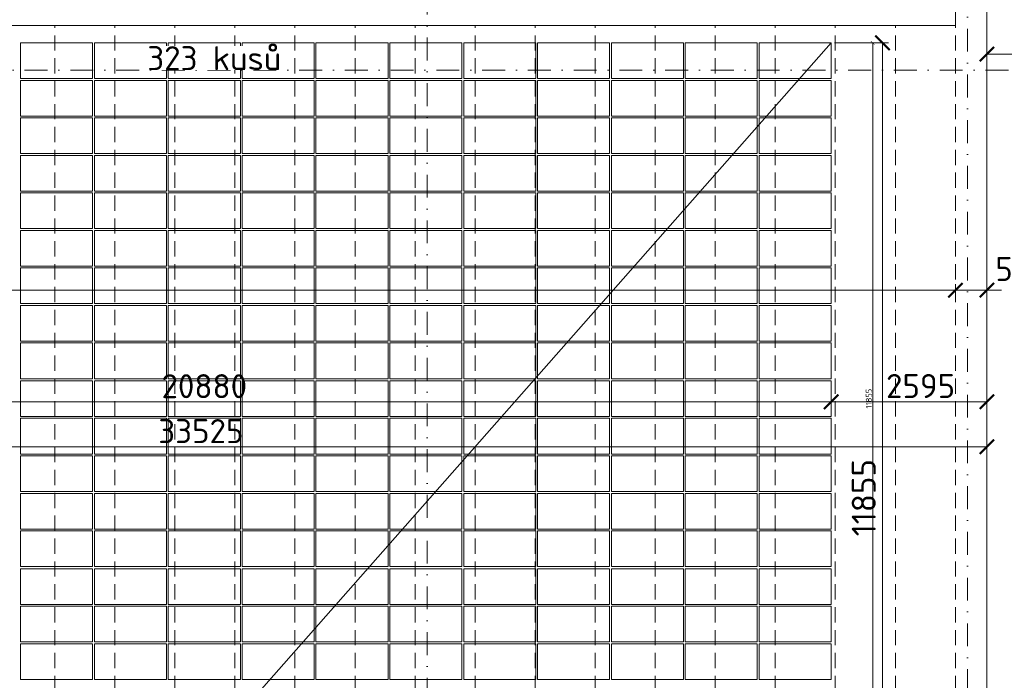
# Model space of a CAD drawing. Header units: millimetres. Extents: x -725694 to 5289369, y -1488057 to 2187451.
# Tile 209 of 256: x 122765 to 139164, y 163235 to 174241. Entities that reach past the tile are written whole.
import ezdxf
from ezdxf import colors
from ezdxf.entities.mleader import LeaderData, LeaderLine
from ezdxf.math import Vec2, Vec3

# ---------------------------------------------------------------- set-up
doc = ezdxf.new("R2010")
doc.units = ezdxf.units.MM
for name, pattern in [('CENTERX2', [101.6, 63.5, -12.7, 12.7, -12.7]), ('DASHDOT', [25.4, 12.7, -6.35, 0, -6.35]), ('ČÁRKOVANÁ', [19.05, 12.7, -6.35])]:
    doc.linetypes.add(name, pattern=pattern)
doc.layers.get('Defpoints').update_dxf_attribs({"color": 8})
for name, color, linetype, lineweight in [('___FVE_návrh var.2', 6, 'Continuous', 5), ('A99_N_kce-pohl', 1, 'Continuous', 9), ('A99_N_koty-200', 5, 'Continuous', 5), ('A99_N_koty-200 @ 200', 5, 'Continuous', 5), ('A99_N_koty-200 @ 50 (2)', 5, 'Continuous', 5), ('A99_N_txt-popis-50 @ 200', 240, 'Continuous', 9), ('A99_S_osy', 1, 'CENTERX2', 5)]:
    doc.layers.add(name, color=color, linetype=linetype, lineweight=lineweight)
doc.styles.add('A99_kota', font='isocpeur.ttf', dxfattribs={"height": 2})
doc.styles.add('A99_popis', font='isocpeur.ttf')
doc.dimstyles.new('A99_kota_200 new', dxfattribs={"dimscale": 200, "dimtxt": 2, "dimasz": 1.2, "dimexe": 0.5, "dimexo": 1.5, "dimgap": 0.3, "dimtad": 1, "dimdec": 0, "dimzin": 3, "dimdsep": 46, "dimtxsty": 'A99_kota', "dimblk": 'ARCHTICK', "dimcen": 2.5, "dimazin": 2, "dimtfac": 0.75, "dimtdec": 0, "dimtmove": 2, "dimatfit": 0, "dimfxl": 0, "dimtolj": 1, "dimtzin": 0, "dimlwd": 5, "dimlwe": 5, "dimarcsym": 0})

# ---------------------------------------------------------------- blocks, each defined once
blk = doc.blocks.new('_ArchTick')
at = {"color": 0, "linetype": 'ByBlock', "const_width": 0.15}
blk.add_lwpolyline([(-0.5, -0.5), (0.5, 0.5)], dxfattribs=at)
blk = doc.blocks.new('*D5779')
at = {"layer": 'A99_N_koty-200', "color": 0, "linetype": 'Continuous', "lineweight": 5, "transparency": 16777216}
for p, q in [((136335, 173855), (137235, 173855)), ((137135, 162000), (137135, 173855)), ((136580, 162000), (137235, 162000))]:
    blk.add_line(p, q, dxfattribs=at)
at = {"layer": 'Defpoints', "color": 0, "linetype": 'Continuous', "lineweight": 0, "transparency": 16777216}
for p in [(135835, 173855), (137135, 173855), (136280, 162000)]:
    blk.add_point(p, dxfattribs=at)
at = {"layer": 'A99_N_koty-200', "color": 0, "linetype": 'Continuous', "lineweight": 5, "transparency": 16777216, "xscale": 240, "yscale": 240, "zscale": 240}
for p, rotation in [((137135, 173855), 90), ((137135, 162000), 270)]:
    blk.add_blockref('_ArchTick', p, dxfattribs=dict(at, rotation=rotation))
at = {"layer": 'A99_N_koty-200', "color": 0, "linetype": 'Continuous', "transparency": 16777216, "insert": (136824, 166278), "char_height": 400, "attachment_point": 5, "rotation": 90, "style": 'A99_kota'}
blk.add_mtext('\\A1;11855', dxfattribs=at)
blk = doc.blocks.new('*D5780')
at = {"layer": 'A99_N_koty-200', "color": 0, "linetype": 'Continuous', "lineweight": 5, "transparency": 16777216}
for p, q in [((136773, 173855), (136998, 173855)), ((136973, 162000), (136973, 173855)), ((136773, 162000), (136998, 162000))]:
    blk.add_line(p, q, dxfattribs=at)
at = {"layer": 'Defpoints', "color": 0, "linetype": 'Continuous', "lineweight": 0, "transparency": 16777216}
for p in [(135835, 173855), (136973, 173855), (136280, 162000)]:
    blk.add_point(p, dxfattribs=at)
at = {"layer": 'A99_N_koty-200', "color": 0, "linetype": 'Continuous', "lineweight": 5, "transparency": 16777216, "xscale": 60, "yscale": 60, "zscale": 60}
for p, rotation in [((136973, 173855), 90), ((136973, 162000), 270)]:
    blk.add_blockref('_ArchTick', p, dxfattribs=dict(at, rotation=rotation))
at = {"layer": 'A99_N_koty-200', "color": 0, "linetype": 'Continuous', "transparency": 16777216, "insert": (136908, 167928), "char_height": 100, "attachment_point": 5, "rotation": 90, "style": 'A99_kota'}
blk.add_mtext('\\A1;11855', dxfattribs=at)
blk = doc.blocks.new('*D368')
at = {"layer": 'A99_N_koty-200', "color": 0, "linetype": 'Continuous', "lineweight": 5, "ltscale": 0.5, "transparency": 16777216}
for p, q in [((115400, 167875), (115400, 167975)), ((136280, 167875), (136280, 167975)), ((115400, 167875), (136280, 167875))]:
    blk.add_line(p, q, dxfattribs=at)
at = {"layer": 'Defpoints', "color": 0, "linetype": 'Continuous', "lineweight": 0, "ltscale": 0.5, "transparency": 16777216}
for p in [(115400, 167875), (136280, 167875), (136280, 167875)]:
    blk.add_point(p, dxfattribs=at)
at = {"layer": 'A99_N_koty-200', "color": 0, "linetype": 'Continuous', "lineweight": 5, "ltscale": 0.5, "transparency": 16777216, "xscale": 240, "yscale": 240, "zscale": 240, "rotation": 180}
blk.add_blockref('_ArchTick', (115400, 167875), dxfattribs=at)
at = {"layer": 'A99_N_koty-200', "color": 0, "linetype": 'Continuous', "lineweight": 5, "ltscale": 0.5, "transparency": 16777216, "xscale": 240, "yscale": 240, "zscale": 240}
blk.add_blockref('_ArchTick', (136280, 167875), dxfattribs=at)
at = {"layer": 'A99_N_koty-200', "color": 0, "linetype": 'Continuous', "lineweight": 5, "ltscale": 0.5, "transparency": 16777216, "insert": (125840, 168135), "char_height": 400, "attachment_point": 5, "style": 'A99_kota'}
blk.add_mtext('\\A1;20880', dxfattribs=at)
blk = doc.blocks.new('*D369')
at = {"layer": 'A99_N_koty-200', "color": 0, "linetype": 'Continuous', "lineweight": 5, "ltscale": 0.5, "transparency": 16777216}
for p, q in [((138875, 167875), (138875, 167975)), ((136280, 167875), (136280, 167775)), ((136280, 167875), (138875, 167875))]:
    blk.add_line(p, q, dxfattribs=at)
at = {"layer": 'Defpoints', "color": 0, "linetype": 'Continuous', "lineweight": 0, "ltscale": 0.5, "transparency": 16777216}
for p in [(136280, 167875), (138875, 167875), (138875, 167875)]:
    blk.add_point(p, dxfattribs=at)
at = {"layer": 'A99_N_koty-200', "color": 0, "linetype": 'Continuous', "lineweight": 5, "ltscale": 0.5, "transparency": 16777216, "xscale": 240, "yscale": 240, "zscale": 240, "rotation": 180}
blk.add_blockref('_ArchTick', (136280, 167875), dxfattribs=at)
at = {"layer": 'A99_N_koty-200', "color": 0, "linetype": 'Continuous', "lineweight": 5, "ltscale": 0.5, "transparency": 16777216, "xscale": 240, "yscale": 240, "zscale": 240}
blk.add_blockref('_ArchTick', (138875, 167875), dxfattribs=at)
at = {"layer": 'A99_N_koty-200', "color": 0, "linetype": 'Continuous', "lineweight": 5, "ltscale": 0.5, "transparency": 16777216, "insert": (137770, 168138), "char_height": 400, "attachment_point": 5, "style": 'A99_kota'}
blk.add_mtext('\\A1;2595', dxfattribs=at)
blk = doc.blocks.new('*D370')
at = {"layer": 'A99_N_koty-200', "color": 0, "linetype": 'Continuous', "lineweight": 5, "ltscale": 0.5, "transparency": 16777216}
for p, q in [((-650, 169735), (-650, 169835)), ((-650, 169735), (138350, 169735)), ((138350, 169735), (138350, 169635))]:
    blk.add_line(p, q, dxfattribs=at)
at = {"layer": 'Defpoints', "color": 0, "linetype": 'Continuous', "lineweight": 0, "ltscale": 0.5, "transparency": 16777216}
for p in [(138350, 169745), (138350, 169735), (-650, 169620)]:
    blk.add_point(p, dxfattribs=at)
at = {"layer": 'A99_N_koty-200', "color": 0, "linetype": 'Continuous', "lineweight": 5, "ltscale": 0.5, "transparency": 16777216, "xscale": 240, "yscale": 240, "zscale": 240, "rotation": 180}
blk.add_blockref('_ArchTick', (-650, 169735), dxfattribs=at)
at = {"layer": 'A99_N_koty-200', "color": 0, "linetype": 'Continuous', "lineweight": 5, "ltscale": 0.5, "transparency": 16777216, "xscale": 240, "yscale": 240, "zscale": 240}
blk.add_blockref('_ArchTick', (138350, 169735), dxfattribs=at)
at = {"layer": 'A99_N_koty-200', "color": 0, "linetype": 'Continuous', "lineweight": 5, "ltscale": 0.5, "transparency": 16777216, "insert": (60350, 170095), "char_height": 400, "attachment_point": 5, "style": 'A99_kota'}
blk.add_mtext('\\A1;139 panelů po 1000mm', dxfattribs=at)
blk = doc.blocks.new('*D373')
at = {"layer": 'A99_N_koty-200', "color": 0, "linetype": 'Continuous', "lineweight": 5, "ltscale": 0.5, "transparency": 16777216}
for p, q in [((138350, 169735), (138110, 169735)), ((138350, 169735), (138350, 169835)), ((138350, 169735), (138875, 169735)), ((138875, 169735), (138875, 169835)), ((138875, 169735), (139115, 169735))]:
    blk.add_line(p, q, dxfattribs=at)
at = {"layer": 'Defpoints', "color": 0, "linetype": 'Continuous', "lineweight": 0, "ltscale": 0.5, "transparency": 16777216}
for p in [(138350, 169735), (138875, 169735), (138875, 169735)]:
    blk.add_point(p, dxfattribs=at)
at = {"layer": 'A99_N_koty-200', "color": 0, "linetype": 'Continuous', "lineweight": 5, "ltscale": 0.5, "transparency": 16777216, "xscale": 240, "yscale": 240, "zscale": 240}
blk.add_blockref('_ArchTick', (138350, 169735), dxfattribs=at)
at = {"layer": 'A99_N_koty-200', "color": 0, "linetype": 'Continuous', "lineweight": 5, "ltscale": 0.5, "transparency": 16777216, "xscale": 240, "yscale": 240, "zscale": 240, "rotation": 180}
blk.add_blockref('_ArchTick', (138875, 169735), dxfattribs=at)
at = {"layer": 'A99_N_koty-200', "color": 0, "linetype": 'Continuous', "lineweight": 5, "ltscale": 0.5, "transparency": 16777216, "insert": (139442, 170088), "char_height": 400, "attachment_point": 5, "style": 'A99_kota'}
blk.add_mtext('\\A1;525', dxfattribs=at)
blk = doc.blocks.new('*D383')
at = {"layer": 'A99_N_koty-200', "color": 0, "linetype": 'Continuous', "lineweight": 5, "ltscale": 0.5, "transparency": 16777216}
for p, q in [((105350, 167127), (105350, 167027)), ((105350, 167127), (138875, 167127)), ((138875, 167127), (138875, 167227))]:
    blk.add_line(p, q, dxfattribs=at)
at = {"layer": 'Defpoints', "color": 0, "linetype": 'Continuous', "lineweight": 0, "ltscale": 0.5, "transparency": 16777216}
for p in [(105350, 167127), (138875, 167127), (138875, 167127)]:
    blk.add_point(p, dxfattribs=at)
at = {"layer": 'A99_N_koty-200', "color": 0, "linetype": 'Continuous', "lineweight": 5, "ltscale": 0.5, "transparency": 16777216, "xscale": 240, "yscale": 240, "zscale": 240, "rotation": 180}
blk.add_blockref('_ArchTick', (105350, 167127), dxfattribs=at)
at = {"layer": 'A99_N_koty-200', "color": 0, "linetype": 'Continuous', "lineweight": 5, "ltscale": 0.5, "transparency": 16777216, "xscale": 240, "yscale": 240, "zscale": 240}
blk.add_blockref('_ArchTick', (138875, 167127), dxfattribs=at)
at = {"layer": 'A99_N_koty-200', "color": 0, "linetype": 'Continuous', "lineweight": 5, "ltscale": 0.5, "transparency": 16777216, "insert": (125782, 167387), "char_height": 400, "attachment_point": 5, "style": 'A99_kota'}
blk.add_mtext('\\A1;33525', dxfattribs=at)
blk = doc.blocks.new('*D5824')
at = {"layer": 'A99_N_koty-200', "color": 0, "linetype": 'Continuous', "lineweight": 5, "transparency": 16777216}
for p, q in [((151100, 174467.5), (151100, 173567.5)), ((138875, 173667.5), (138875, 173567.5)), ((138875, 173667.5), (151100, 173667.5))]:
    blk.add_line(p, q, dxfattribs=at)
at = {"layer": 'Defpoints', "color": 0, "linetype": 'Continuous', "lineweight": 0, "transparency": 16777216}
for p in [(151100, 176350), (138875, 173747.5), (151100, 173667.5)]:
    blk.add_point(p, dxfattribs=at)
at = {"layer": 'A99_N_koty-200', "color": 0, "linetype": 'Continuous', "lineweight": 5, "transparency": 16777216, "xscale": 240, "yscale": 240, "zscale": 240, "rotation": 180}
blk.add_blockref('_ArchTick', (138875, 173667.5), dxfattribs=at)
at = {"layer": 'A99_N_koty-200', "color": 0, "linetype": 'Continuous', "lineweight": 5, "transparency": 16777216, "xscale": 240, "yscale": 240, "zscale": 240}
blk.add_blockref('_ArchTick', (151100, 173667.5), dxfattribs=at)
at = {"layer": 'A99_N_koty-200', "color": 0, "linetype": 'Continuous', "transparency": 16777216, "insert": (143910, 173927.5), "char_height": 400, "attachment_point": 5, "style": 'A99_kota'}
blk.add_mtext('\\A1;12225', dxfattribs=at)
blk = doc.blocks.new('*D5825')
at = {"layer": 'A99_N_koty-200', "color": 0, "linetype": 'Continuous', "lineweight": 5, "transparency": 16777216}
for p, q in [((151100, 173867.5), (151100, 173642.5)), ((138875, 173672.5), (138875, 173642.5)), ((138875, 173667.5), (151100, 173667.5))]:
    blk.add_line(p, q, dxfattribs=at)
at = {"layer": 'Defpoints', "color": 0, "linetype": 'Continuous', "lineweight": 0, "transparency": 16777216}
for p in [(151100, 176350), (138875, 173747.5), (151100, 173667.5)]:
    blk.add_point(p, dxfattribs=at)
at = {"layer": 'A99_N_koty-200', "color": 0, "linetype": 'Continuous', "lineweight": 5, "transparency": 16777216, "xscale": 60, "yscale": 60, "zscale": 60, "rotation": 180}
blk.add_blockref('_ArchTick', (138875, 173667.5), dxfattribs=at)
at = {"layer": 'A99_N_koty-200', "color": 0, "linetype": 'Continuous', "lineweight": 5, "transparency": 16777216, "xscale": 60, "yscale": 60, "zscale": 60}
blk.add_blockref('_ArchTick', (151100, 173667.5), dxfattribs=at)
at = {"layer": 'A99_N_koty-200', "color": 0, "linetype": 'Continuous', "transparency": 16777216, "insert": (144987.5, 173732.5), "char_height": 100, "attachment_point": 5, "style": 'A99_kota'}
blk.add_mtext('\\A1;12225', dxfattribs=at)
blk = doc.blocks.new('*U6434')
at = {"layer": 'A99_N_koty-200 @ 200', "linetype": 'Continuous'}
dim = blk.add_linear_dim(base=(137135, 173855), p1=(136280, 162000), p2=(135835, 173855), angle=90, dimstyle='A99_kota_200 new', override={"dimscale": 200, "dimtix": 1, "dimtofl": 1, "dimtmove": 2, "dimatfit": 0}, dxfattribs=at)
dim.commit()
dim.dimension.update_dxf_attribs({"geometry": '*D5779', "text_midpoint": (136824.2, 166277.5), "dimtype": 128})
at = {"layer": 'A99_N_koty-200 @ 50 (2)', "linetype": 'Continuous'}
dim = blk.add_linear_dim(base=(136972.5, 173855), p1=(136280, 162000), p2=(135835, 173855), angle=90, dimstyle='A99_kota_200 new', override={"dimscale": 50, "dimtix": 1, "dimtofl": 1, "dimtmove": 2, "dimatfit": 0}, dxfattribs=at)
dim.commit()
dim.dimension.update_dxf_attribs({"geometry": '*D5780', "text_midpoint": (136907.5, 167927.5)})
blk = doc.blocks.new('*U6464')
at = {"layer": 'A99_N_koty-200 @ 200', "linetype": 'Continuous'}
dim = blk.add_linear_dim(base=(151100, 173667.5), p1=(138875, 173747.5), p2=(151100, 176350), dimstyle='A99_kota_200 new', override={"dimscale": 200, "dimtix": 1, "dimtofl": 1, "dimtmove": 2, "dimatfit": 0}, dxfattribs=at)
dim.commit()
dim.dimension.update_dxf_attribs({"geometry": '*D5824', "text_midpoint": (143910, 173927.5), "dimtype": 128})
at = {"layer": 'A99_N_koty-200 @ 50 (2)', "linetype": 'Continuous'}
dim = blk.add_linear_dim(base=(151100, 173667.5), p1=(138875, 173747.5), p2=(151100, 176350), dimstyle='A99_kota_200 new', override={"dimscale": 50, "dimtix": 1, "dimtofl": 1, "dimtmove": 2, "dimatfit": 0}, dxfattribs=at)
dim.commit()
dim.dimension.update_dxf_attribs({"geometry": '*D5825', "text_midpoint": (144987.5, 173732.5)})

msp = doc.modelspace()

# ---------------------------------------------------------------- linework, layer by layer
at = {"layer": '___FVE_návrh var.2', "lineweight": 5, "ltscale": 2}
for points in [[(122780, 173855), (122780, 173260), (123980, 173260), (123980, 173855)], [(124010, 173855), (124010, 173260), (125210, 173260), (125210, 173855)], [(125240, 173855), (125240, 173260), (126440, 173260), (126440, 173855)], [(126470, 173855), (126470, 173260), (127670, 173260), (127670, 173855)], [(128900, 173855), (128900, 173260), (127700, 173260), (127700, 173855)], [(130130, 173855), (130130, 173260), (128930, 173260), (128930, 173855)], [(131360, 173855), (131360, 173260), (130160, 173260), (130160, 173855)], [(132590, 173855), (132590, 173260), (131390, 173260), (131390, 173855)], [(133820, 173855), (133820, 173260), (132620, 173260), (132620, 173855)], [(133850, 173855), (133850, 173260), (135050, 173260), (135050, 173855)], [(135080, 173855), (135080, 173260), (136280, 173260), (136280, 173855)], [(122780, 173230), (122780, 172635), (123980, 172635), (123980, 173230)], [(124010, 173230), (124010, 172635), (125210, 172635), (125210, 173230)], [(125240, 173230), (125240, 172635), (126440, 172635), (126440, 173230)], [(126470, 173230), (126470, 172635), (127670, 172635), (127670, 173230)], [(128900, 173230), (128900, 172635), (127700, 172635), (127700, 173230)], [(130130, 173230), (130130, 172635), (128930, 172635), (128930, 173230)], [(131360, 173230), (131360, 172635), (130160, 172635), (130160, 173230)], [(132590, 173230), (132590, 172635), (131390, 172635), (131390, 173230)], [(133820, 173230), (133820, 172635), (132620, 172635), (132620, 173230)], [(133850, 173230), (133850, 172635), (135050, 172635), (135050, 173230)], [(135080, 173230), (135080, 172635), (136280, 172635), (136280, 173230)], [(122780, 172605), (122780, 172010), (123980, 172010), (123980, 172605)], [(124010, 172605), (124010, 172010), (125210, 172010), (125210, 172605)], [(125240, 172605), (125240, 172010), (126440, 172010), (126440, 172605)], [(126470, 172605), (126470, 172010), (127670, 172010), (127670, 172605)], [(128900, 172605), (128900, 172010), (127700, 172010), (127700, 172605)], [(130130, 172605), (130130, 172010), (128930, 172010), (128930, 172605)], [(131360, 172605), (131360, 172010), (130160, 172010), (130160, 172605)], [(132590, 172605), (132590, 172010), (131390, 172010), (131390, 172605)], [(133820, 172605), (133820, 172010), (132620, 172010), (132620, 172605)], [(133850, 172605), (133850, 172010), (135050, 172010), (135050, 172605)], [(135080, 172605), (135080, 172010), (136280, 172010), (136280, 172605)], [(122780, 171980), (122780, 171385), (123980, 171385), (123980, 171980)], [(124010, 171980), (124010, 171385), (125210, 171385), (125210, 171980)], [(125240, 171980), (125240, 171385), (126440, 171385), (126440, 171980)], [(126470, 171980), (126470, 171385), (127670, 171385), (127670, 171980)], [(128900, 171980), (128900, 171385), (127700, 171385), (127700, 171980)], [(130130, 171980), (130130, 171385), (128930, 171385), (128930, 171980)], [(131360, 171980), (131360, 171385), (130160, 171385), (130160, 171980)], [(132590, 171980), (132590, 171385), (131390, 171385), (131390, 171980)], [(133820, 171980), (133820, 171385), (132620, 171385), (132620, 171980)], [(133850, 171980), (133850, 171385), (135050, 171385), (135050, 171980)], [(135080, 171980), (135080, 171385), (136280, 171385), (136280, 171980)], [(122780, 171355), (122780, 170760), (123980, 170760), (123980, 171355)], [(124010, 171355), (124010, 170760), (125210, 170760), (125210, 171355)], [(125240, 171355), (125240, 170760), (126440, 170760), (126440, 171355)], [(126470, 171355), (126470, 170760), (127670, 170760), (127670, 171355)], [(128900, 171355), (128900, 170760), (127700, 170760), (127700, 171355)], [(130130, 171355), (130130, 170760), (128930, 170760), (128930, 171355)], [(131360, 171355), (131360, 170760), (130160, 170760), (130160, 171355)], [(132590, 171355), (132590, 170760), (131390, 170760), (131390, 171355)], [(133820, 171355), (133820, 170760), (132620, 170760), (132620, 171355)], [(133850, 171355), (133850, 170760), (135050, 170760), (135050, 171355)], [(135080, 171355), (135080, 170760), (136280, 170760), (136280, 171355)], [(122780, 170730), (122780, 170135), (123980, 170135), (123980, 170730)], [(124010, 170730), (124010, 170135), (125210, 170135), (125210, 170730)], [(125240, 170730), (125240, 170135), (126440, 170135), (126440, 170730)], [(126470, 170730), (126470, 170135), (127670, 170135), (127670, 170730)], [(128900, 170730), (128900, 170135), (127700, 170135), (127700, 170730)], [(130130, 170730), (130130, 170135), (128930, 170135), (128930, 170730)], [(131360, 170730), (131360, 170135), (130160, 170135), (130160, 170730)], [(132590, 170730), (132590, 170135), (131390, 170135), (131390, 170730)], [(133820, 170730), (133820, 170135), (132620, 170135), (132620, 170730)], [(133850, 170730), (133850, 170135), (135050, 170135), (135050, 170730)], [(135080, 170730), (135080, 170135), (136280, 170135), (136280, 170730)], [(122780, 170105), (122780, 169510), (123980, 169510), (123980, 170105)], [(124010, 170105), (124010, 169510), (125210, 169510), (125210, 170105)], [(125240, 170105), (125240, 169510), (126440, 169510), (126440, 170105)], [(126470, 170105), (126470, 169510), (127670, 169510), (127670, 170105)], [(128900, 170105), (128900, 169510), (127700, 169510), (127700, 170105)], [(130130, 170105), (130130, 169510), (128930, 169510), (128930, 170105)], [(131360, 170105), (131360, 169510), (130160, 169510), (130160, 170105)], [(132590, 170105), (132590, 169510), (131390, 169510), (131390, 170105)], [(133820, 170105), (133820, 169510), (132620, 169510), (132620, 170105)], [(133850, 170105), (133850, 169510), (135050, 169510), (135050, 170105)], [(135080, 170105), (135080, 169510), (136280, 169510), (136280, 170105)], [(122780, 169480), (122780, 168885), (123980, 168885), (123980, 169480)], [(124010, 169480), (124010, 168885), (125210, 168885), (125210, 169480)], [(125240, 169480), (125240, 168885), (126440, 168885), (126440, 169480)], [(126470, 169480), (126470, 168885), (127670, 168885), (127670, 169480)], [(128900, 169480), (128900, 168885), (127700, 168885), (127700, 169480)], [(130130, 169480), (130130, 168885), (128930, 168885), (128930, 169480)], [(131360, 169480), (131360, 168885), (130160, 168885), (130160, 169480)], [(132590, 169480), (132590, 168885), (131390, 168885), (131390, 169480)], [(133820, 169480), (133820, 168885), (132620, 168885), (132620, 169480)], [(133850, 169480), (133850, 168885), (135050, 168885), (135050, 169480)], [(135080, 169480), (135080, 168885), (136280, 168885), (136280, 169480)], [(122780, 168855), (122780, 168260), (123980, 168260), (123980, 168855)], [(124010, 168855), (124010, 168260), (125210, 168260), (125210, 168855)], [(125240, 168855), (125240, 168260), (126440, 168260), (126440, 168855)], [(126470, 168855), (126470, 168260), (127670, 168260), (127670, 168855)], [(128900, 168855), (128900, 168260), (127700, 168260), (127700, 168855)], [(130130, 168855), (130130, 168260), (128930, 168260), (128930, 168855)], [(131360, 168855), (131360, 168260), (130160, 168260), (130160, 168855)], [(132590, 168855), (132590, 168260), (131390, 168260), (131390, 168855)], [(133820, 168855), (133820, 168260), (132620, 168260), (132620, 168855)], [(133850, 168855), (133850, 168260), (135050, 168260), (135050, 168855)], [(135080, 168855), (135080, 168260), (136280, 168260), (136280, 168855)], [(122780, 168225), (122780, 167630), (123980, 167630), (123980, 168225)], [(124010, 168225), (124010, 167630), (125210, 167630), (125210, 168225)], [(125240, 168225), (125240, 167630), (126440, 167630), (126440, 168225)], [(126470, 168225), (126470, 167630), (127670, 167630), (127670, 168225)], [(128900, 168225), (128900, 167630), (127700, 167630), (127700, 168225)], [(130130, 168225), (130130, 167630), (128930, 167630), (128930, 168225)], [(131360, 168225), (131360, 167630), (130160, 167630), (130160, 168225)], [(132590, 168225), (132590, 167630), (131390, 167630), (131390, 168225)], [(133820, 168225), (133820, 167630), (132620, 167630), (132620, 168225)], [(133850, 168225), (133850, 167630), (135050, 167630), (135050, 168225)], [(135080, 168225), (135080, 167630), (136280, 167630), (136280, 168225)], [(122780, 167600), (122780, 167005), (123980, 167005), (123980, 167600)], [(124010, 167600), (124010, 167005), (125210, 167005), (125210, 167600)], [(125240, 167600), (125240, 167005), (126440, 167005), (126440, 167600)], [(126470, 167600), (126470, 167005), (127670, 167005), (127670, 167600)], [(128900, 167600), (128900, 167005), (127700, 167005), (127700, 167600)], [(130130, 167600), (130130, 167005), (128930, 167005), (128930, 167600)], [(131360, 167600), (131360, 167005), (130160, 167005), (130160, 167600)], [(132590, 167600), (132590, 167005), (131390, 167005), (131390, 167600)], [(133820, 167600), (133820, 167005), (132620, 167005), (132620, 167600)], [(133850, 167600), (133850, 167005), (135050, 167005), (135050, 167600)], [(135080, 167600), (135080, 167005), (136280, 167005), (136280, 167600)], [(122780, 166975), (122780, 166380), (123980, 166380), (123980, 166975)], [(124010, 166975), (124010, 166380), (125210, 166380), (125210, 166975)], [(125240, 166975), (125240, 166380), (126440, 166380), (126440, 166975)], [(126470, 166975), (126470, 166380), (127670, 166380), (127670, 166975)], [(128900, 166975), (128900, 166380), (127700, 166380), (127700, 166975)], [(130130, 166975), (130130, 166380), (128930, 166380), (128930, 166975)], [(131360, 166975), (131360, 166380), (130160, 166380), (130160, 166975)], [(132590, 166975), (132590, 166380), (131390, 166380), (131390, 166975)], [(133820, 166975), (133820, 166380), (132620, 166380), (132620, 166975)], [(133850, 166975), (133850, 166380), (135050, 166380), (135050, 166975)], [(135080, 166975), (135080, 166380), (136280, 166380), (136280, 166975)], [(122780, 166350), (122780, 165755), (123980, 165755), (123980, 166350)], [(124010, 166350), (124010, 165755), (125210, 165755), (125210, 166350)], [(125240, 166350), (125240, 165755), (126440, 165755), (126440, 166350)], [(126470, 166350), (126470, 165755), (127670, 165755), (127670, 166350)], [(128900, 166350), (128900, 165755), (127700, 165755), (127700, 166350)], [(130130, 166350), (130130, 165755), (128930, 165755), (128930, 166350)], [(131360, 166350), (131360, 165755), (130160, 165755), (130160, 166350)], [(132590, 166350), (132590, 165755), (131390, 165755), (131390, 166350)], [(133820, 166350), (133820, 165755), (132620, 165755), (132620, 166350)], [(133850, 166350), (133850, 165755), (135050, 165755), (135050, 166350)], [(135080, 166350), (135080, 165755), (136280, 165755), (136280, 166350)], [(122780, 165725), (122780, 165130), (123980, 165130), (123980, 165725)], [(124010, 165725), (124010, 165130), (125210, 165130), (125210, 165725)], [(125240, 165725), (125240, 165130), (126440, 165130), (126440, 165725)], [(126470, 165725), (126470, 165130), (127670, 165130), (127670, 165725)], [(128900, 165725), (128900, 165130), (127700, 165130), (127700, 165725)], [(130130, 165725), (130130, 165130), (128930, 165130), (128930, 165725)], [(131360, 165725), (131360, 165130), (130160, 165130), (130160, 165725)], [(132590, 165725), (132590, 165130), (131390, 165130), (131390, 165725)], [(133820, 165725), (133820, 165130), (132620, 165130), (132620, 165725)], [(133850, 165725), (133850, 165130), (135050, 165130), (135050, 165725)], [(135080, 165725), (135080, 165130), (136280, 165130), (136280, 165725)], [(122780, 165095), (122780, 164500), (123980, 164500), (123980, 165095)], [(124010, 165095), (124010, 164500), (125210, 164500), (125210, 165095)], [(125240, 165095), (125240, 164500), (126440, 164500), (126440, 165095)], [(126470, 165095), (126470, 164500), (127670, 164500), (127670, 165095)], [(128900, 165095), (128900, 164500), (127700, 164500), (127700, 165095)], [(130130, 165095), (130130, 164500), (128930, 164500), (128930, 165095)], [(131360, 165095), (131360, 164500), (130160, 164500), (130160, 165095)], [(132590, 165095), (132590, 164500), (131390, 164500), (131390, 165095)], [(133820, 165095), (133820, 164500), (132620, 164500), (132620, 165095)], [(133850, 165095), (133850, 164500), (135050, 164500), (135050, 165095)], [(135080, 165095), (135080, 164500), (136280, 164500), (136280, 165095)], [(122780, 164470), (122780, 163875), (123980, 163875), (123980, 164470)], [(124010, 164470), (124010, 163875), (125210, 163875), (125210, 164470)], [(125240, 164470), (125240, 163875), (126440, 163875), (126440, 164470)], [(126470, 164470), (126470, 163875), (127670, 163875), (127670, 164470)], [(128900, 164470), (128900, 163875), (127700, 163875), (127700, 164470)], [(130130, 164470), (130130, 163875), (128930, 163875), (128930, 164470)], [(131360, 164470), (131360, 163875), (130160, 163875), (130160, 164470)], [(132590, 164470), (132590, 163875), (131390, 163875), (131390, 164470)], [(133820, 164470), (133820, 163875), (132620, 163875), (132620, 164470)], [(133850, 164470), (133850, 163875), (135050, 163875), (135050, 164470)], [(135080, 164470), (135080, 163875), (136280, 163875), (136280, 164470)], [(122780, 163845), (122780, 163250), (123980, 163250), (123980, 163845)], [(124010, 163845), (124010, 163250), (125210, 163250), (125210, 163845)], [(125240, 163845), (125240, 163250), (126440, 163250), (126440, 163845)], [(126470, 163845), (126470, 163250), (127670, 163250), (127670, 163845)], [(128900, 163845), (128900, 163250), (127700, 163250), (127700, 163845)], [(130130, 163845), (130130, 163250), (128930, 163250), (128930, 163845)], [(131360, 163845), (131360, 163250), (130160, 163250), (130160, 163845)], [(132590, 163845), (132590, 163250), (131390, 163250), (131390, 163845)], [(133820, 163845), (133820, 163250), (132620, 163250), (132620, 163845)], [(133850, 163845), (133850, 163250), (135050, 163250), (135050, 163845)], [(135080, 163845), (135080, 163250), (136280, 163250), (136280, 163845)]]:
    msp.add_lwpolyline(points, close=True, dxfattribs=at)
at = {"layer": 'A99_N_kce-pohl', "linetype": 'Continuous', "ltscale": 25}
msp.add_lwpolyline([(7180, 174440), (-650, 174440), (-650, 148960), (138875, 148960), (138875, 176350)], dxfattribs=at)
at = {"layer": 'A99_N_kce-pohl', "color": 1, "linetype": 'Continuous', "lineweight": 9, "ltscale": 25}
msp.add_lwpolyline([(138352.5, 174145), (138352.5, 174410), (7350, 174410), (7350, 174145)], close=True, dxfattribs=at)
at = {"layer": 'A99_N_kce-pohl', "color": 254, "linetype": 'ČÁRKOVANÁ', "lineweight": 5, "ltscale": 20, "true_color": 0xffd9cc}
for points in [[(123350, 148960), (123350, 148960), (123350, 174145)], [(124350, 148960), (124350, 148960), (124350, 174145)], [(125350, 148960), (125350, 148960), (125350, 174145)], [(126350, 148960), (126350, 148960), (126350, 174145)], [(127350, 148960), (127350, 148960), (127350, 174145)], [(128350, 148960), (128350, 148960), (128350, 174145)], [(129350, 148960), (129350, 148960), (129350, 174145)], [(130350, 148960), (130350, 148960), (130350, 174145)], [(131350, 148960), (131350, 148960), (131350, 174145)], [(132350, 148960), (132350, 148960), (132350, 174145)], [(133350, 148960), (133350, 148960), (133350, 174145)], [(134350, 148960), (134350, 148960), (134350, 174145)], [(135350, 148960), (135350, 148960), (135350, 174145)], [(136350, 148960), (136350, 148960), (136350, 174145)], [(137350, 148960), (137350, 148960), (137350, 174145)], [(138350, 148960), (138350, 148960), (138350, 174145)]]:
    msp.add_lwpolyline(points, dxfattribs=at)
at = {"layer": 'A99_S_osy', "linetype": 'DASHDOT', "lineweight": 5, "ltscale": 30}
for points in [[(138550, 250300), (138550, 146890)], [(129550, 146890), (129550, 179215)], [(152950, 173400), (-2660, 173400)]]:
    msp.add_lwpolyline(points, dxfattribs=at)

# ---------------------------------------------------------------- block references
at = {"layer": 'A99_N_koty-200', "color": 3, "linetype": 'Continuous', "lineweight": 0}
for name in ['*U6464', '*U6434']:
    msp.add_blockref(name, (0, 0), dxfattribs=at)

# ---------------------------------------------------------------- dimensions: what is measured, and where the dimension line sits
at = {"layer": 'A99_N_koty-200 @ 200', "linetype": 'Continuous', "lineweight": 5, "ltscale": 0.5}
dim = msp.add_linear_dim(base=(138350, 169735), p1=(-650, 169620), p2=(138350, 169745), text='139 panelů po 1000mm', dimstyle='A99_kota_200 new', override={"dimscale": 200, "dimtix": 0, "dimtofl": 1, "dimtmove": 2, "dimatfit": 0}, dxfattribs=at)
dim.commit()
dim.dimension.update_dxf_attribs({"geometry": '*D370', "text_midpoint": (60350, 170095), "dimtype": 128})
for base, p1, p2, picture, middle in [((138875, 169735), (138350, 169735), (138875, 169735), '*D373', (139442.5, 170087.5)), ((138875, 167875), (136280, 167875), (138875, 167875), '*D369', (137770, 168137.5)), ((138875, 167127.5), (105350, 167127.5), (138875, 167127.5), '*D383', (125782.5, 167387.5))]:
    dim = msp.add_linear_dim(base=base, p1=p1, p2=p2, dimstyle='A99_kota_200 new', override={"dimscale": 200, "dimtix": 0, "dimtofl": 1, "dimtmove": 2, "dimatfit": 0}, dxfattribs=at)
    dim.commit()
    dim.dimension.update_dxf_attribs({"geometry": picture, "text_midpoint": middle, "dimtype": 128})
dim = msp.add_linear_dim(base=(136280, 167875), p1=(115400, 167875), p2=(136280, 167875), dimstyle='A99_kota_200 new', override={"dimscale": 200, "dimtix": 0, "dimtofl": 1, "dimtmove": 2, "dimatfit": 0}, dxfattribs=at)
dim.commit()
dim.dimension.update_dxf_attribs({"geometry": '*D368', "text_midpoint": (125840, 168135)})

# ---------------------------------------------------------------- next in the draw order: texts
at = {"layer": '___FVE_návrh var.2', "linetype": 'Continuous', "lineweight": 5, "ltscale": 2, "insert": (124890, 173800), "char_height": 400, "attachment_point": 1, "style": 'A99_kota', "bg_fill": 3, "box_fill_scale": 1, "bg_fill_color": 256, "bg_fill_transparency": 0}
msp.add_mtext_dynamic_manual_height_columns('\\A1;323 kusů', width=2229.734, gutter_width=100, heights=[0], dxfattribs=at)

# ---------------------------------------------------------------- next in the draw order: linework, layer by layer
at = {"layer": '___FVE_návrh var.2', "linetype": 'Continuous', "lineweight": 5, "ltscale": 0.5}
msp.add_lwpolyline([(115400, 150165), (136280, 173855)], dxfattribs=at)

# ---------------------------------------------------------------- next in the draw order: leaders
at = {"layer": 'A99_N_txt-popis-50 @ 200', "lineweight": 9}
ml = msp.add_multileader_mtext('Standard', dxfattribs=at)
ml.set_content('\\A1;{\\C256;odvodňovací žlab se nemění,\\Pna stavbě se provede kontrola}', color=1, style='A99_popis')
ml.set_leader_properties(color=256, linetype='ByLayer', lineweight=-1)
ml.build(insert=Vec2(0, 0))
ml.multileader.update_dxf_attribs({"dogleg_length": 200, "arrow_head_size": 300, "scale": 200})
ctx = ml.context
ctx.base_point, ctx.scale, ctx.char_height, ctx.arrow_head_size, ctx.landing_gap_size, ctx.plane_origin = Vec3(32602.5, 172915), 200, 400, 300, 1000, Vec3(32050, 165489.2)
notes = []
notes.append((ctx, [(0, (1, 1, 0), (31802.5, 172915), (1, 0), 800, [(0, [(31805, 174410)], 0, [])])]))
ctx.mtext.insert, ctx.mtext.width, ctx.mtext.defined_height, ctx.mtext.flow_direction = Vec3(33602.5, 173175), 7914.793, 1247.5, 5
ml = msp.add_multileader_mtext('Standard', dxfattribs=at)
ml.set_content('\\A1;{\\C256;odvodňovací žlab se nemění,\\Pna stavbě se provede kontrola}', color=1, style='A99_popis')
ml.set_leader_properties(color=256, linetype='ByLayer', lineweight=-1)
ml.build(insert=Vec2(0, 0))
ml.multileader.update_dxf_attribs({"dogleg_length": 200, "arrow_head_size": 300, "scale": 200})
ctx = ml.context
ctx.base_point, ctx.scale, ctx.char_height, ctx.arrow_head_size, ctx.landing_gap_size, ctx.plane_origin = Vec3(81607.5, 172915), 200, 400, 300, 1000, Vec3(81055, 165489.2)
notes.append((ctx, [(0, (1, 1, 0), (80807.5, 172915), (1, 0), 800, [(0, [(80810, 174410)], 0, [])])]))
ctx.mtext.insert, ctx.mtext.width, ctx.mtext.defined_height, ctx.mtext.flow_direction = Vec3(82607.5, 173175), 7914.793, 1247.5, 5
ml = msp.add_multileader_mtext('Standard', dxfattribs=at)
ml.set_content('\\A1;{\\C256;požární pás\\P(panely z minerální vlny)}', color=1, style='A99_popis')
ml.set_leader_properties(color=256, linetype='ByLayer', lineweight=-1)
ml.build(insert=Vec2(0, 0))
ml.multileader.update_dxf_attribs({"dogleg_length": 200, "arrow_head_size": 300, "scale": 200})
ctx = ml.context
ctx.base_point, ctx.scale, ctx.char_height, ctx.arrow_head_size, ctx.landing_gap_size, ctx.plane_origin = Vec3(58580, 172914.2), 200, 400, 300, 1000, Vec3(57880, 164819.2)
notes.append((ctx, [(0, (1, 1, 0), (57780, 172914.2), (1, 0), 800, [(0, [(55709.2, 172914.2)], 0, [])])]))
ctx.mtext.insert, ctx.mtext.width, ctx.mtext.defined_height, ctx.mtext.flow_direction = Vec3(59580, 173174.2), 6001.817, 1247.5, 5
ml = msp.add_multileader_mtext('Standard', dxfattribs=at)
ml.set_content('\\A1;{\\C256;požární pás\\P(panely z minerální vlny)}', color=1, style='A99_popis')
ml.set_leader_properties(color=256, linetype='ByLayer', lineweight=-1)
ml.build(insert=Vec2(0, 0))
ml.multileader.update_dxf_attribs({"dogleg_length": 200, "arrow_head_size": 300, "scale": 200})
ctx = ml.context
ctx.base_point, ctx.scale, ctx.char_height, ctx.arrow_head_size, ctx.landing_gap_size, ctx.plane_origin = Vec3(107780, 172914.2), 200, 400, 300, 1000, Vec3(107080, 164819.2)
notes.append((ctx, [(0, (1, 1, 0), (106980, 172914.2), (1, 0), 800, [(0, [(104909.2, 172914.2)], 0, [])])]))
ctx.mtext.insert, ctx.mtext.width, ctx.mtext.defined_height, ctx.mtext.flow_direction = Vec3(108780, 173174.2), 6001.817, 1247.5, 5
for ctx, leaders in notes:
    for number, flags, end, landing, length, lines in leaders:
        leader = LeaderData()
        leader.index, (leader.has_last_leader_line, leader.has_dogleg_vector, leader.attachment_direction) = number, flags
        leader.last_leader_point, leader.dogleg_vector, leader.dogleg_length = Vec3(end), Vec3(landing), length
        for number, points, colour, breaks in lines:
            line = LeaderLine()
            line.index, line.vertices, line.color, line.breaks = number, Vec3.list(points), colors.encode_raw_color(colour), breaks
            leader.lines.append(line)
        ctx.leaders.append(leader)

doc.saveas('drawing.dxf')
